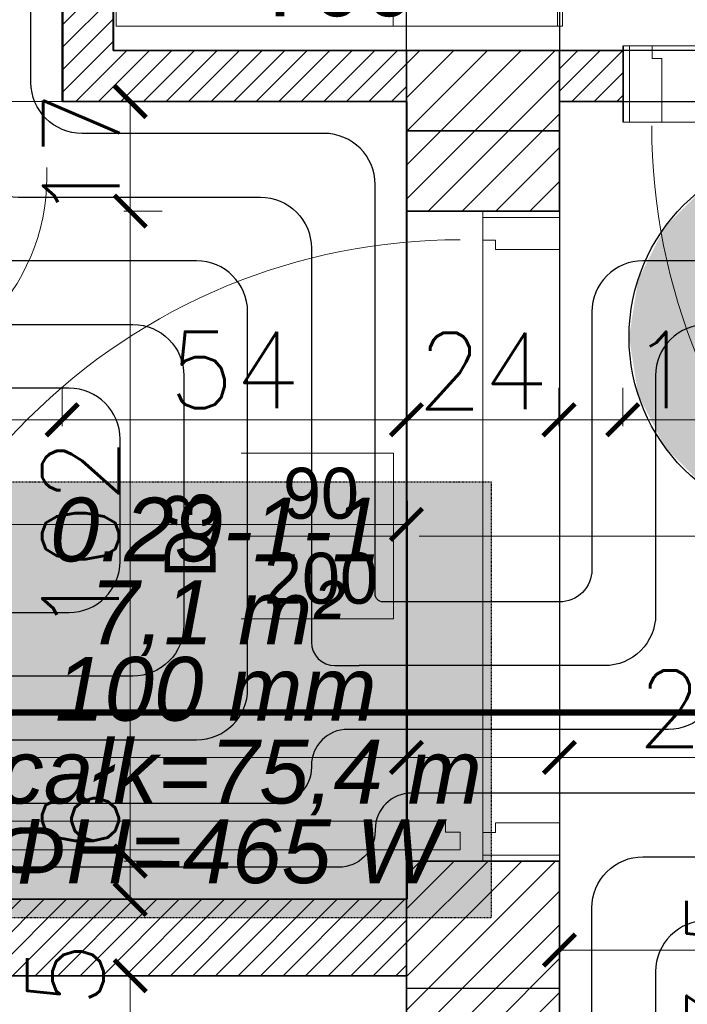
# Model space of a CAD drawing. Header units: millimetres. Extents: x -740 to 33545, y -26688 to 22494.
# Tile 114 of 256: x 9175 to 9279, y 11050 to 11204. Entities that reach past the tile are written whole.
import ezdxf
from ezdxf.enums import TextEntityAlignment as Align
from ezdxf.lldxf.tags import DXFTag

# ---------------------------------------------------------------- set-up
doc = ezdxf.new("R2010")
doc.units = ezdxf.units.MM
doc.header["$MEASUREMENT"] = 0
doc.linetypes.add('HIDDENX2', pattern=[0.1905, 0.127, -0.0635])
doc.layers.get('Defpoints').update_dxf_attribs({"color": 252})
for name, color, linetype in [('_I_EKO_PODKLAD 3', 252, 'Continuous'), ('D-opis', 252, 'Continuous'), ('stolarka', 252, 'Continuous'), ('tabelki opis', 252, 'Continuous'), ('TECHNOLOGIA KUCHNI', 252, 'Continuous'), ('ULTRA-GASTRO TECHNOLOGIA', 252, 'Continuous')]:
    doc.layers.add(name, color=color, linetype=linetype)
for name, color, linetype, lineweight in [('A_istniejące ściany', 252, 'Continuous', 35), ('A_l.przerywana', 252, 'ICAD_ISO03W100', 9), ('A_opisy', 252, 'Continuous', 15), ('A_projektowane sciany', 252, 'Continuous', 35), ('A_wyposażenie', 252, 'Continuous', 9), ('A_ściany projektowane', 252, 'Continuous', 35), ('l.wypełnien', 252, 'Continuous', 5), ('wymiarowanie', 252, 'Continuous', 9)]:
    doc.layers.add(name, color=color, linetype=linetype, lineweight=lineweight)
for name, color, linetype, lineweight, true_color in [('IS_Heating_cooling floor', 7, 'HIDDENX2', 25, 0x008000), ('IS_Przyłącze (powrotne)', 5, 'Continuous', 25, 0x0000ff), ('IS_Przyłącze (zasilające)', 1, 'Continuous', 25, 0xff0000), ('IS_Room (Automatic)', 7, 'Continuous', 25, 0x000000), ('IS_Strefa podłóg', 7, 'Continuous', 25, 0x008000), ('IS_Wężownica OChP', 7, 'Continuous', 25, 0x800080)]:
    doc.layers.add(name, color=color, linetype=linetype, lineweight=lineweight, true_color=true_color)
doc.styles.add('Arial__I__', font='ariali.ttf')
doc.styles.add('ARIALL', font='GOTHIC.TTF', dxfattribs={"height": 40})
doc.styles.add('styl2', font='simplex.shx')
tags = doc.linetypes.add('DASH', pattern=[15, 10, -5]).pattern_tags.tags
tags[6:7] = [DXFTag(74, 4), DXFTag(75, 0), DXFTag(340, '0'), DXFTag(46, 0.0), DXFTag(50, 0.0), DXFTag(44, 0.0), DXFTag(45, 0.0)]
tags[4:5] = [DXFTag(74, 4), DXFTag(75, 0), DXFTag(340, '0'), DXFTag(46, 0.0), DXFTag(50, 0.0), DXFTag(44, 0.0), DXFTag(45, 0.0)]
tags = doc.linetypes.add('ICAD_ISO03W100', pattern=[30, 12, -18]).pattern_tags.tags
tags[6:7] = [DXFTag(74, 4), DXFTag(75, 0), DXFTag(340, '0'), DXFTag(46, 1.0), DXFTag(50, 0.0), DXFTag(44, 0.0), DXFTag(45, 0.0)]
tags[4:5] = [DXFTag(74, 4), DXFTag(75, 0), DXFTag(340, '0'), DXFTag(46, 1.0), DXFTag(50, 0.0), DXFTag(44, 0.0), DXFTag(45, 0.0)]
doc.dimstyles.new('Skala 1-50', dxfattribs={"dimtxt": 12, "dimasz": 5, "dimexe": 1, "dimexo": 1, "dimgap": 1.5, "dimtad": 1, "dimdec": 1, "dimrnd": 0.5, "dimtxsty": 'styl2', "dimblk": 'ARCHTICK', "dimcen": 5, "dimadec": 0, "dimazin": 0, "dimtfac": 1, "dimtdec": 1, "dimtmove": 1, "dimatfit": 3, "dimldrblk": 'ARCHTICK', "dimfxl": 0, "dimlwd": -1, "dimlwe": -1, "dimarcsym": 0})
doc.dimstyles.new('Wymiary elementów w mm', dxfattribs={"dimscale": 0.5, "dimtxt": 14, "dimasz": 20, "dimexe": 0, "dimexo": 1, "dimgap": 3, "dimtad": 1, "dimdec": 0, "dimlfac": 10, "dimtxsty": 'Standard', "dimblk": 'OBLIQUE', "dimcen": 5, "dimse1": 1, "dimse2": 1, "dimsd1": 1, "dimsd2": 1, "dimclrd": 256, "dimclre": 256, "dimclrt": 252, "dimadec": 0, "dimazin": 0, "dimtfac": 1, "dimtdec": 0, "dimtmove": 0, "dimatfit": 3, "dimldrblk": 'OBLIQUE', "dimfxl": 0, "dimlwd": -1, "dimlwe": -1, "dimarcsym": 0})

# ---------------------------------------------------------------- blocks, each defined once
blk = doc.blocks.new('_ArchTick')
at = {"color": 0, "linetype": 'ByBlock', "const_width": 0.15}
blk.add_lwpolyline([(-0.5, -0.5), (0.5, 0.5)], dxfattribs=at)
blk = doc.blocks.new('*D1146')
at = {"layer": 'Defpoints', "color": 0}
for p in [(9235.19, 11088.59), (8932.19, 11067.32), (9235.19, 11050.67)]:
    blk.add_point(p, dxfattribs=at)
at = {"layer": 'wymiarowanie', "color": 0}
for p, q in [((8932.19, 11083.59), (8932.19, 11089.59)), ((9235.19, 11083.59), (9235.19, 11089.59)), ((8932.19, 11088.59), (9097.67, 11088.59)), ((9235.19, 11088.59), (9127.19, 11088.59))]:
    blk.add_line(p, q, dxfattribs=at)
at = {"layer": 'wymiarowanie', "color": 0, "xscale": 5, "yscale": 5, "zscale": 5, "rotation": 180}
blk.add_blockref('_ArchTick', (8932.19, 11088.59), dxfattribs=at)
at = {"layer": 'wymiarowanie', "color": 0, "xscale": 5, "yscale": 5, "zscale": 5}
blk.add_blockref('_ArchTick', (9235.19, 11088.59), dxfattribs=at)
at = {"layer": 'wymiarowanie', "color": 0, "insert": (9112.43, 11096.39), "char_height": 12, "attachment_point": 5, "style": 'styl2'}
blk.add_mtext('303', dxfattribs=at)
blk = doc.blocks.new('*D1147')
at = {"layer": 'Defpoints', "color": 0}
for p in [(9259.19, 11088.59), (9259.19, 11074.65), (9235.19, 11050.67)]:
    blk.add_point(p, dxfattribs=at)
at = {"layer": 'wymiarowanie', "color": 0}
for p, q in [((9235.19, 11083.59), (9235.19, 11089.59)), ((9259.19, 11083.59), (9259.19, 11089.59)), ((9235.19, 11088.59), (9259.19, 11088.59)), ((9259.19, 11088.59), (9291.95, 11088.59))]:
    blk.add_line(p, q, dxfattribs=at)
at = {"layer": 'wymiarowanie', "color": 0, "xscale": 5, "yscale": 5, "zscale": 5, "rotation": 180}
blk.add_blockref('_ArchTick', (9235.19, 11088.59), dxfattribs=at)
at = {"layer": 'wymiarowanie', "color": 0, "xscale": 5, "yscale": 5, "zscale": 5}
blk.add_blockref('_ArchTick', (9259.19, 11088.59), dxfattribs=at)
at = {"layer": 'wymiarowanie', "color": 0, "insert": (9281.67, 11096.24), "char_height": 12, "attachment_point": 5, "style": 'styl2'}
blk.add_mtext('24', dxfattribs=at)
blk = doc.blocks.new('*D1148')
at = {"layer": 'Defpoints', "color": 0}
for p in [(9384.19, 11058.36), (9259.19, 11044.42), (9384.19, 11040.75)]:
    blk.add_point(p, dxfattribs=at)
at = {"layer": 'wymiarowanie', "color": 0}
for p, q in [((9259.19, 11053.36), (9259.19, 11059.36)), ((9384.19, 11053.36), (9384.19, 11059.36)), ((9259.19, 11058.36), (9302.96, 11058.36)), ((9384.19, 11058.36), (9330.59, 11058.36))]:
    blk.add_line(p, q, dxfattribs=at)
at = {"layer": 'wymiarowanie', "color": 0, "xscale": 5, "yscale": 5, "zscale": 5, "rotation": 180}
blk.add_blockref('_ArchTick', (9259.19, 11058.36), dxfattribs=at)
at = {"layer": 'wymiarowanie', "color": 0, "xscale": 5, "yscale": 5, "zscale": 5}
blk.add_blockref('_ArchTick', (9384.19, 11058.36), dxfattribs=at)
at = {"layer": 'wymiarowanie', "color": 0, "insert": (9316.77, 11066.16), "char_height": 12, "attachment_point": 5, "style": 'styl2'}
blk.add_mtext('125', dxfattribs=at)
blk = doc.blocks.new('*D1252')
at = {"layer": 'Defpoints', "color": 0}
for p in [(50, 5.49), (0, 0.31), (50, 0.31)]:
    blk.add_point(p, dxfattribs=at)
at = {"layer": '_I_EKO_PODKLAD 3', "color": 252, "ltscale": 0.6, "insert": (25, 12.5), "char_height": 11, "attachment_point": 5}
blk.add_mtext('500', dxfattribs=at)
blk = doc.blocks.new('_Oblique')
at = {"color": 0, "linetype": 'ByBlock', "lineweight": -2}
blk.add_line((-0.5, -0.5), (0.5, 0.5), dxfattribs=at)
blk = doc.blocks.new('*D1253')
at = {"layer": 'Defpoints', "color": 0}
for p in [(50, 69.96), (50, 69.96), (66.59, 0)]:
    blk.add_point(p, dxfattribs=at)
at = {"layer": '_I_EKO_PODKLAD 3', "color": 252, "ltscale": 0.6, "insert": (43, 34.98), "char_height": 11, "attachment_point": 5, "rotation": 90}
blk.add_mtext('700', dxfattribs=at)
blk = doc.blocks.new('*D2522')
at = {"layer": 'Defpoints', "color": 0}
for p in [(8932.19, 11204.19), (9181.19, 11159.42), (9181.19, 11141.57)]:
    blk.add_point(p, dxfattribs=at)
at = {"layer": 'wymiarowanie', "color": 0}
for p, q in [((8932.19, 11146.57), (8932.19, 11140.57)), ((9181.19, 11146.57), (9181.19, 11140.57)), ((8932.19, 11141.57), (9181.19, 11141.57))]:
    blk.add_line(p, q, dxfattribs=at)
at = {"layer": 'wymiarowanie', "color": 0, "xscale": 5, "yscale": 5, "zscale": 5, "rotation": 180}
blk.add_blockref('_ArchTick', (8932.19, 11141.57), dxfattribs=at)
at = {"layer": 'wymiarowanie', "color": 0, "xscale": 5, "yscale": 5, "zscale": 5}
blk.add_blockref('_ArchTick', (9181.19, 11141.57), dxfattribs=at)
at = {"layer": 'wymiarowanie', "color": 0, "insert": (9056.69, 11149.37), "char_height": 12, "attachment_point": 5, "style": 'styl2'}
blk.add_mtext('249', dxfattribs=at)
blk = doc.blocks.new('*D2523')
at = {"layer": 'Defpoints', "color": 0}
for p in [(9181.19, 11159.42), (9235.19, 11159.42), (9235.19, 11141.57)]:
    blk.add_point(p, dxfattribs=at)
at = {"layer": 'wymiarowanie', "color": 0}
for p, q in [((9181.19, 11146.57), (9181.19, 11140.57)), ((9235.19, 11146.57), (9235.19, 11140.57)), ((9181.19, 11141.57), (9235.19, 11141.57))]:
    blk.add_line(p, q, dxfattribs=at)
at = {"layer": 'wymiarowanie', "color": 0, "xscale": 5, "yscale": 5, "zscale": 5, "rotation": 180}
blk.add_blockref('_ArchTick', (9181.19, 11141.57), dxfattribs=at)
at = {"layer": 'wymiarowanie', "color": 0, "xscale": 5, "yscale": 5, "zscale": 5}
blk.add_blockref('_ArchTick', (9235.19, 11141.57), dxfattribs=at)
at = {"layer": 'wymiarowanie', "color": 0, "insert": (9208.19, 11149.37), "char_height": 12, "attachment_point": 5, "style": 'styl2'}
blk.add_mtext('54', dxfattribs=at)
blk = doc.blocks.new('*D2524')
at = {"layer": 'Defpoints', "color": 0}
for p in [(9235.19, 11159.42), (9259.11, 11159.42), (9259.11, 11141.57)]:
    blk.add_point(p, dxfattribs=at)
at = {"layer": 'wymiarowanie', "color": 0}
for p, q in [((9235.19, 11146.57), (9235.19, 11140.57)), ((9259.11, 11146.57), (9259.11, 11140.57)), ((9235.19, 11141.57), (9259.11, 11141.57))]:
    blk.add_line(p, q, dxfattribs=at)
at = {"layer": 'wymiarowanie', "color": 0, "xscale": 5, "yscale": 5, "zscale": 5, "rotation": 180}
blk.add_blockref('_ArchTick', (9235.19, 11141.57), dxfattribs=at)
at = {"layer": 'wymiarowanie', "color": 0, "xscale": 5, "yscale": 5, "zscale": 5}
blk.add_blockref('_ArchTick', (9259.11, 11141.57), dxfattribs=at)
at = {"layer": 'wymiarowanie', "color": 0, "insert": (9247.15, 11149.22), "char_height": 12, "attachment_point": 5, "style": 'styl2'}
blk.add_mtext('24', dxfattribs=at)
blk = doc.blocks.new('*D2525')
at = {"layer": 'Defpoints', "color": 0}
for p in [(9259.11, 11159.42), (9269.11, 11159.42), (9269.11, 11141.57)]:
    blk.add_point(p, dxfattribs=at)
at = {"layer": 'wymiarowanie', "color": 0}
for p, q in [((9259.11, 11146.57), (9259.11, 11140.57)), ((9269.11, 11146.57), (9269.11, 11140.57)), ((9259.11, 11141.57), (9269.11, 11141.57))]:
    blk.add_line(p, q, dxfattribs=at)
at = {"layer": 'wymiarowanie', "color": 0, "xscale": 5, "yscale": 5, "zscale": 5, "rotation": 180}
blk.add_blockref('_ArchTick', (9259.11, 11141.57), dxfattribs=at)
at = {"layer": 'wymiarowanie', "color": 0, "xscale": 5, "yscale": 5, "zscale": 5}
blk.add_blockref('_ArchTick', (9269.11, 11141.57), dxfattribs=at)
at = {"layer": 'wymiarowanie', "color": 0, "insert": (9280.54, 11149.37), "char_height": 12, "attachment_point": 5, "style": 'styl2'}
blk.add_mtext('10', dxfattribs=at)
blk = doc.blocks.new('*D2526')
at = {"layer": 'Defpoints', "color": 0}
for p in [(9269.11, 11159.42), (9371.19, 11159.42), (9371.19, 11141.57)]:
    blk.add_point(p, dxfattribs=at)
at = {"layer": 'wymiarowanie', "color": 0}
for p, q in [((9269.11, 11146.57), (9269.11, 11140.57)), ((9371.19, 11146.57), (9371.19, 11140.57)), ((9269.11, 11141.57), (9371.19, 11141.57))]:
    blk.add_line(p, q, dxfattribs=at)
at = {"layer": 'wymiarowanie', "color": 0, "xscale": 5, "yscale": 5, "zscale": 5, "rotation": 180}
blk.add_blockref('_ArchTick', (9269.11, 11141.57), dxfattribs=at)
at = {"layer": 'wymiarowanie', "color": 0, "xscale": 5, "yscale": 5, "zscale": 5}
blk.add_blockref('_ArchTick', (9371.19, 11141.57), dxfattribs=at)
at = {"layer": 'wymiarowanie', "color": 0, "insert": (9320.15, 11149.37), "char_height": 12, "attachment_point": 5, "style": 'styl2'}
blk.add_mtext('102', dxfattribs=at)
blk = doc.blocks.new('*D2534')
at = {"layer": 'Defpoints', "color": 0}
for p in [(9235.19, 11125.14), (9077.19, 11066.32), (9235.19, 11066.32)]:
    blk.add_point(p, dxfattribs=at)
at = {"layer": 'wymiarowanie', "color": 0}
for p, q in [((9077.19, 11120.14), (9077.19, 11126.14)), ((9077.19, 11125.14), (9235.19, 11125.14)), ((9235.19, 11120.14), (9235.19, 11126.14))]:
    blk.add_line(p, q, dxfattribs=at)
at = {"layer": 'wymiarowanie', "color": 0, "xscale": 5, "yscale": 5, "zscale": 5, "rotation": 180}
blk.add_blockref('_ArchTick', (9077.19, 11125.14), dxfattribs=at)
at = {"layer": 'wymiarowanie', "color": 0, "xscale": 5, "yscale": 5, "zscale": 5}
blk.add_blockref('_ArchTick', (9235.19, 11125.14), dxfattribs=at)
at = {"layer": 'wymiarowanie', "color": 0, "insert": (9156.19, 11132.94), "char_height": 12, "attachment_point": 5, "style": 'styl2'}
blk.add_mtext('158', dxfattribs=at)
blk = doc.blocks.new('*D2706')
at = {"layer": 'Defpoints', "color": 0}
for p in [(9235.19, 11191.52), (9191.85, 11174.32), (9235.19, 11174.32)]:
    blk.add_point(p, dxfattribs=at)
at = {"layer": 'wymiarowanie', "color": 0}
for p, q in [((9196.85, 11191.52), (9190.85, 11191.52)), ((9191.85, 11191.52), (9191.85, 11174.32)), ((9196.85, 11174.32), (9190.85, 11174.32))]:
    blk.add_line(p, q, dxfattribs=at)
at = {"layer": 'wymiarowanie', "color": 0, "xscale": 5, "yscale": 5, "zscale": 5}
for p, rotation in [((9191.85, 11191.52), 90), ((9191.85, 11174.32), 270)]:
    blk.add_blockref('_ArchTick', p, dxfattribs=dict(at, rotation=rotation))
at = {"layer": 'wymiarowanie', "color": 0, "insert": (9184.2, 11182.92), "char_height": 12, "attachment_point": 5, "rotation": 90, "style": 'styl2'}
blk.add_mtext('17', dxfattribs=at)
blk = doc.blocks.new('*D2707')
at = {"layer": 'Defpoints', "color": 0}
for p in [(9235.19, 11174.32), (9191.85, 11072.32), (9235.19, 11072.32)]:
    blk.add_point(p, dxfattribs=at)
at = {"layer": 'wymiarowanie', "color": 0}
for p, q in [((9196.85, 11174.32), (9190.85, 11174.32)), ((9191.85, 11174.32), (9191.85, 11072.32)), ((9196.85, 11072.32), (9190.85, 11072.32))]:
    blk.add_line(p, q, dxfattribs=at)
at = {"layer": 'wymiarowanie', "color": 0, "xscale": 5, "yscale": 5, "zscale": 5}
for p, rotation in [((9191.85, 11174.32), 90), ((9191.85, 11072.32), 270)]:
    blk.add_blockref('_ArchTick', p, dxfattribs=dict(at, rotation=rotation))
at = {"layer": 'wymiarowanie', "color": 0, "insert": (9184.05, 11123.32), "char_height": 12, "attachment_point": 5, "rotation": 90, "style": 'styl2'}
blk.add_mtext('102', dxfattribs=at)
blk = doc.blocks.new('*D2708')
at = {"layer": 'Defpoints', "color": 0}
for p in [(9235.19, 11072.32), (9191.85, 11066.32), (9235.19, 11066.32)]:
    blk.add_point(p, dxfattribs=at)
at = {"layer": 'wymiarowanie', "color": 0}
for p, q in [((9196.85, 11072.32), (9190.85, 11072.32)), ((9191.85, 11072.32), (9191.85, 11066.32)), ((9196.85, 11066.32), (9190.85, 11066.32))]:
    blk.add_line(p, q, dxfattribs=at)
at = {"layer": 'wymiarowanie', "color": 0, "xscale": 5, "yscale": 5, "zscale": 5}
for p, rotation in [((9191.85, 11072.32), 90), ((9191.85, 11066.32), 270)]:
    blk.add_blockref('_ArchTick', p, dxfattribs=dict(at, rotation=rotation))
at = {"layer": 'wymiarowanie', "color": 0, "insert": (9184.05, 11078.59), "char_height": 12, "attachment_point": 5, "rotation": 90, "style": 'styl2'}
blk.add_mtext('6', dxfattribs=at)
blk = doc.blocks.new('*D2710')
at = {"layer": 'Defpoints', "color": 0}
for p in [(9235.19, 11054.32), (9191.85, 11029.02), (9235.19, 11029.02)]:
    blk.add_point(p, dxfattribs=at)
at = {"layer": 'wymiarowanie', "color": 0}
for p, q in [((9196.85, 11054.32), (9190.85, 11054.32)), ((9191.85, 11054.32), (9191.85, 11029.02)), ((9196.85, 11029.02), (9190.85, 11029.02))]:
    blk.add_line(p, q, dxfattribs=at)
at = {"layer": 'wymiarowanie', "color": 0, "xscale": 5, "yscale": 5, "zscale": 5}
for p, rotation in [((9191.85, 11054.32), 90), ((9191.85, 11029.02), 270)]:
    blk.add_blockref('_ArchTick', p, dxfattribs=dict(at, rotation=rotation))
at = {"layer": 'wymiarowanie', "color": 0, "insert": (9183.5, 11041.67), "char_height": 12, "attachment_point": 5, "rotation": 90, "style": 'styl2'}
blk.add_mtext('25,5', dxfattribs=at)
blk = doc.blocks.new('*D2723')
at = {"layer": 'Defpoints', "color": 0}
for p in [(9259.11, 11191.52), (9259.11, 11174.32), (9295.31, 11174.32)]:
    blk.add_point(p, dxfattribs=at)
at = {"layer": 'wymiarowanie', "color": 0}
for p, q in [((9290.31, 11191.52), (9296.31, 11191.52)), ((9295.31, 11191.52), (9295.31, 11174.32)), ((9290.31, 11174.32), (9296.31, 11174.32))]:
    blk.add_line(p, q, dxfattribs=at)
at = {"layer": 'wymiarowanie', "color": 0, "xscale": 5, "yscale": 5, "zscale": 5}
for p, rotation in [((9295.31, 11191.52), 90), ((9295.31, 11174.32), 270)]:
    blk.add_blockref('_ArchTick', p, dxfattribs=dict(at, rotation=rotation))
at = {"layer": 'wymiarowanie', "color": 0, "insert": (9287.66, 11182.92), "char_height": 12, "attachment_point": 5, "rotation": 90, "style": 'styl2'}
blk.add_mtext('17', dxfattribs=at)
blk = doc.blocks.new('*D2724')
at = {"layer": 'Defpoints', "color": 0}
for p in [(9259.11, 11174.32), (9259.19, 11072.32), (9295.31, 11072.32)]:
    blk.add_point(p, dxfattribs=at)
at = {"layer": 'wymiarowanie', "color": 0}
for p, q in [((9290.31, 11174.32), (9296.31, 11174.32)), ((9295.31, 11174.32), (9295.31, 11072.32)), ((9290.31, 11072.32), (9296.31, 11072.32))]:
    blk.add_line(p, q, dxfattribs=at)
at = {"layer": 'wymiarowanie', "color": 0, "xscale": 5, "yscale": 5, "zscale": 5}
for p, rotation in [((9295.31, 11174.32), 90), ((9295.31, 11072.32), 270)]:
    blk.add_blockref('_ArchTick', p, dxfattribs=dict(at, rotation=rotation))
at = {"layer": 'wymiarowanie', "color": 0, "insert": (9287.51, 11123.32), "char_height": 12, "attachment_point": 5, "rotation": 90, "style": 'styl2'}
blk.add_mtext('102', dxfattribs=at)
blk = doc.blocks.new('*D2725')
at = {"layer": 'Defpoints', "color": 0}
for p in [(9259.19, 11072.32), (9259.19, 11029.02), (9295.31, 11029.02)]:
    blk.add_point(p, dxfattribs=at)
at = {"layer": 'wymiarowanie', "color": 0}
for p, q in [((9290.31, 11072.32), (9296.31, 11072.32)), ((9295.31, 11072.32), (9295.31, 11029.02)), ((9290.31, 11029.02), (9296.31, 11029.02))]:
    blk.add_line(p, q, dxfattribs=at)
at = {"layer": 'wymiarowanie', "color": 0, "xscale": 5, "yscale": 5, "zscale": 5}
for p, rotation in [((9295.31, 11072.32), 90), ((9295.31, 11029.02), 270)]:
    blk.add_blockref('_ArchTick', p, dxfattribs=dict(at, rotation=rotation))
at = {"layer": 'wymiarowanie', "color": 0, "insert": (9286.97, 11050.67), "char_height": 12, "attachment_point": 5, "rotation": 90, "style": 'styl2'}
blk.add_mtext('43,5', dxfattribs=at)
blk = doc.blocks.new('A$C0EED3E4A')
at = {"layer": '_I_EKO_PODKLAD 3', "lineweight": 9}
for p, q in [((0, 69.56), (50, 69.56)), ((0, 43.79), (50, 43.79)), ((5.38, 43.79), (44.76, 43.79)), ((5.38, 9.34), (5.38, 43.79)), ((11.77, 25.85), (11.77, 43.79)), ((24.97, 25.85), (24.97, 43.79)), ((38.36, 25.85), (38.36, 43.79)), ((44.76, 43.79), (44.76, 9.34)), ((2.47, 35.13), (46.72, 35.13)), ((2.47, 25.85), (46.72, 25.85)), ((40.76, 5.34), (9.38, 5.34))]:
    blk.add_line(p, q, dxfattribs=at)
blk.add_lwpolyline([(0, 0.31), (50, 0.31), (50, 70.31), (0, 70.31)], close=True, dxfattribs=at)
blk.add_lwpolyline([(9.38, 65.13), (40.76, 65.13, -0.414214), (44.76, 61.13), (44.76, 50.35, -0.414214), (40.76, 46.35), (9.38, 46.35, -0.414214), (5.38, 50.35), (5.38, 61.13, -0.414214)], format="xyb", close=True, dxfattribs=at)
for centre, start, end in [((9.38, 9.34), 180, 270), ((40.76, 9.34), 270, 0)]:
    blk.add_arc(centre, 4, start, end, dxfattribs=at)
at = {"layer": '_I_EKO_PODKLAD 3'}
for base, p1, p2, angle, picture, middle in [((50, 69.96), (66.59, 0), (50, 69.96), 90, '*D1253', (43, 34.98)), ((50, 5.49), (0, 0.31), (50, 0.31), 0, '*D1252', (25, 12.5))]:
    dim = blk.add_linear_dim(base=base, p1=p1, p2=p2, angle=angle, dimstyle='Wymiary elementów w mm', override={"dimtxt": 22}, dxfattribs=at)
    dim.commit()
    dim.dimension.update_dxf_attribs({"geometry": picture, "text_midpoint": middle})
blk = doc.blocks.new('zlew porzadkowy')
at = {"layer": 'TECHNOLOGIA KUCHNI', "rotation": 270}
blk.add_blockref('A$C0EED3E4A', (185491.89, -816814.32), dxfattribs=at)

msp = doc.modelspace()

# ---------------------------------------------------------------- hatches: boundary and pattern name
at = {"layer": 'IS_Room (Automatic)', "lineweight": 50, "true_color": 0xffffff, "transparency": 33554687}
msp.add_hatch(color=7, dxfattribs=at).paths.add_polyline_path([(9328.77, 11154.55), (9327.33, 11163.61), (9323.16, 11171.79), (9316.67, 11178.28), (9308.5, 11182.44), (9299.44, 11183.88), (9290.37, 11182.44), (9282.2, 11178.28), (9275.71, 11171.79), (9271.54, 11163.61), (9270.1, 11154.55), (9271.54, 11145.49), (9275.71, 11137.31), (9282.2, 11130.82), (9290.37, 11126.66), (9299.44, 11125.22), (9308.5, 11126.66), (9316.67, 11130.82), (9323.16, 11137.31), (9327.33, 11145.49)])
at = {"layer": 'l.wypełnien'}
h = msp.add_hatch(dxfattribs=at)
h.set_pattern_fill('ANSI31', color=256, scale=30, style=0)
edge = h.paths.add_edge_path()
edge.add_line((8932.19, 10920.7), (8932.19, 10978.67))
edge.add_line((8932.19, 10978.67), (8932.19, 11023.17))
edge.add_line((8932.19, 11023.17), (8932.19, 11086.55))
edge.add_line((8932.19, 11086.55), (8932.19, 11090.05))
edge.add_line((8932.19, 11090.05), (8887.19, 11090.05))
edge.add_line((8887.19, 11090.05), (8887.19, 10920.7))
edge.add_line((8887.19, 10920.7), (8932.19, 10920.7))
h.paths.add_polyline_path([(9644.52, 11095.63), (9645.19, 11095.63), (9645.19, 11322.32), (9879.19, 11322.32), (9879.19, 11234.32), (9924.19, 11234.32), (9924.19, 11368.7), (9592.09, 11368.7), (9506.19, 11368.7), (9506.19, 11323.52), (9604.19, 11323.52), (9604.19, 11095.63)])
h.paths.add_polyline_path([(8887.19, 10686.04), (8932.19, 10686.04), (8932.19, 10794.52), (9246.19, 10794.52), (9246.19, 10833.52), (9259.19, 10833.52), (9259.19, 10907.02), (9235.19, 10907.02), (9235.19, 10833.52), (8932.19, 10833.52), (8932.19, 10920.7), (8887.19, 10920.7)])
h.paths.add_polyline_path([(8975.77, 11323.52), (9235.19, 11323.52), (9259.19, 11323.52), (9360.94, 11323.52), (9360.94, 11368.7), (8975.77, 11368.7)])
h.paths.add_polyline_path([(8887.19, 11368.7), (8887.19, 11236.3), (8907.93, 11236.3), (8932.19, 11236.3), (8932.19, 11323.52), (8975.77, 11323.52), (8975.77, 11368.7)])
h.paths.add_polyline_path([(9604.19, 11095.63), (9644.52, 11095.63), (9644.52, 11090.06), (9645.19, 11090.06), (9645.19, 11005.43), (9612.19, 11005.43), (9612.19, 11018.43), (9604.19, 11018.43)])
h.paths.add_polyline_path([(9924.19, 11095.63), (9924.19, 11158.89), (9879.19, 11158.89), (9879.19, 11095.63)])
h.paths.add_polyline_path([(9246.19, 10833.52), (9246.19, 10794.52), (9266.19, 10794.52), (9266.19, 10833.52)])
h.paths.add_polyline_path([(9879.19, 11078.49), (9924.19, 11078.59), (9924.19, 11095.63), (9879.19, 11095.63)])
h.paths.add_polyline_path([(9259.19, 10907.02), (9259.19, 10927.02), (9250.18, 10927.02), (9235.19, 10927.02), (9235.19, 10907.02)])
h.paths.add_polyline_path([(9235.19, 11072.32), (9235.19, 11052.32), (9259.19, 11052.32), (9259.19, 11072.32)])
h.paths.add_polyline_path([(9235.19, 11029.02), (9250.18, 11029.02), (9259.19, 11029.02), (9259.19, 11035.15), (9259.19, 11049.02), (9235.19, 11049.02)])
h.paths.add_polyline_path([(9235.19, 11323.52), (9235.19, 11303.52), (9259.19, 11303.52), (9259.19, 11323.52)])
h.paths.add_polyline_path([(9235.19, 11186.92), (9259.19, 11186.92), (9259.19, 11186.92), (9259.19, 11191.52), (9259.19, 11199.52), (9259.19, 11199.52), (9235.19, 11199.52), (9235.19, 11191.52)])
h.paths.add_polyline_path([(9235.19, 11174.32), (9247.19, 11174.32), (9259.19, 11174.32), (9259.19, 11174.32), (9259.19, 11186.92), (9259.19, 11186.92), (9235.19, 11186.92), (9235.19, 11174.32)])
h.paths.add_polyline_path([(9259.19, 11049.02), (9259.19, 11051.92), (9259.19, 11052.32), (9235.19, 11052.32), (9235.19, 11049.02), (9259.19, 11049.02)])
h = msp.add_hatch(dxfattribs=at)
h.set_pattern_fill('ANSI31', color=256, scale=20, style=0)
h.paths.add_polyline_path([(9360.94, 11323.52), (9360.94, 11368.7), (9502.09, 11368.7), (9506.19, 11368.7), (9506.19, 11323.52), (9392.19, 11323.52), (9392.19, 11310.52), (9392.19, 11186.52), (9384.19, 11186.52), (9384.19, 11191.52), (9371.19, 11191.52), (9371.19, 11199.52), (9384.19, 11199.52), (9384.19, 11323.52)])
h.paths.add_polyline_path([(9181.19, 11191.52), (9235.19, 11191.52), (9235.19, 11199.52), (9189.19, 11199.52), (9189.19, 11323.52), (9181.19, 11323.52), (9181.19, 11191.52)])
h.paths.add_polyline_path([(9259.19, 11191.52), (9269.19, 11191.52), (9269.19, 11199.52), (9259.19, 11199.52)])
h = msp.add_hatch(dxfattribs=at)
h.set_pattern_fill('ANSI31', color=256, scale=20, style=0)
h.paths.add_polyline_path([(9094.19, 10833.52), (9094.19, 11054.32), (9235.19, 11054.32), (9235.19, 11066.32), (9077.19, 11066.32), (9077.19, 11054.32), (9082.19, 11054.32), (9082.19, 10946.52), (9077.19, 10946.52), (9077.19, 10938.52), (9082.19, 10938.52), (9082.19, 10833.52), (9094.19, 10833.52)])
h.paths.add_polyline_path([(9384.19, 10958.52), (9451.64, 10958.52), (9451.64, 10966.52), (9392.19, 10966.52), (9392.19, 11081.52), (9604.19, 11081.52), (9604.19, 11089.52), (9392.19, 11089.52), (9392.19, 11094.52), (9384.19, 11094.52)])
h.paths.add_polyline_path([(9612.19, 11005.43), (9645.19, 11005.43), (9645.19, 10990.32), (9645.19, 10978.32), (9645.19, 10951.32), (9604.19, 10951.32), (9604.19, 10958.52), (9543.64, 10958.52), (9543.64, 10966.52), (9604.19, 10966.52), (9604.19, 11018.43), (9612.19, 11018.43)])
h.paths.add_polyline_path([(8932.19, 11054.32), (8975.19, 11054.32), (8975.19, 11066.32), (8932.19, 11066.32)])
h.paths.add_polyline_path([(8932.19, 10938.52), (8985.19, 10938.52), (8985.19, 10946.52), (8932.19, 10946.52)])

# ---------------------------------------------------------------- linework, layer by layer
at = {"layer": 'A_istniejące ściany'}
for p, q in [((9259.19, 11199.52), (9235.19, 11199.52)), ((9235.19, 11174.32), (9259.19, 11174.32)), ((9235.19, 11072.32), (9259.19, 11072.32)), ((9259.19, 11071.98), (9259.19, 11051.92))]:
    msp.add_line(p, q, dxfattribs=at)
for points in [[(9235.19, 11199.52), (9235.19, 11174.32)], [(9259.19, 11174.32), (9259.19, 11199.52)], [(9235.19, 11072.32), (9235.19, 11029.02)], [(9259.19, 11051.92), (9259.19, 11072.32)], [(9259.19, 11029.02), (9259.19, 11051.92)]]:
    msp.add_lwpolyline(points, dxfattribs=at)
at = {"layer": 'A_l.przerywana', "lineweight": 30, "ltscale": 0.3}
msp.add_lwpolyline([(9235.19, 11323.52), (9259.19, 11323.52), (9259.19, 11186.92), (9235.19, 11186.92)], close=True, dxfattribs=at)
at = {"layer": 'A_l.przerywana', "ltscale": 0.3}
for points in [[(9371.19, 11188.26), (9371.19, 11200.26), (9269.19, 11200.26), (9269.19, 11188.26)], [(9259.19, 11072.32), (9247.19, 11072.32), (9247.19, 11174.32), (9259.19, 11174.32)]]:
    msp.add_lwpolyline(points, close=True, dxfattribs=at)
at = {"layer": 'A_opisy'}
msp.add_line((9288.18, 11123.32), (9233.18, 11123.32), dxfattribs=at)
at = {"layer": 'A_projektowane sciany'}
for p, q in [((9259.11, 11199.52), (9269.11, 11199.52)), ((9269.19, 11200.26), (9269.19, 11188.26)), ((9259.11, 11191.52), (9269.11, 11191.52)), ((9235.19, 11066.32), (9077.19, 11066.32)), ((9094.19, 11054.32), (9235.19, 11054.32))]:
    msp.add_line(p, q, dxfattribs=at)
at = {"layer": 'A_wyposażenie'}
msp.add_line((9181.19, 11191.52), (9121.19, 11191.52), dxfattribs=at)
at = {"layer": 'A_wyposażenie', "ltscale": 500}
msp.add_arc((9146.4, 11179.78), 32.4, 272.465, 2.465, dxfattribs=at)
at = {"layer": 'A_ściany projektowane'}
for p, q in [((9181.19, 11191.52), (9181.19, 11323.52)), ((9189.19, 11199.52), (9189.19, 11323.52)), ((9235.19, 11199.52), (9189.19, 11199.52)), ((9235.19, 11191.52), (9181.19, 11191.52))]:
    msp.add_line(p, q, dxfattribs=at)
at = {"layer": 'D-opis', "linetype": 'DASH', "lineweight": 0, "ltscale": 2.5, "const_width": 1}
msp.add_lwpolyline([(10251.78, 11095.63), (8796.61, 11095.63)], dxfattribs=at)
at = {"layer": 'IS_Room (Automatic)'}
msp.add_circle((9299.44, 11154.55), 29.33, dxfattribs=at)
at = {"layer": 'IS_Strefa podłóg', "extrusion": (0, 0, -1)}
msp.add_lwpolyline([(-9189.29, 11199.51), (-9189.27, 11323.48), (-9384.29, 11323.48), (-9384.28, 11199.52)], close=True, dxfattribs=at)
at = {"layer": 'IS_Strefa podłóg', "extrusion": (0, -1.46924e-60, -1)}
msp.add_lwpolyline([(-9394.45, 10833.52), (-9259.3, 10833.52), (-9259.27, 11191.51), (-9384.28, 11191.52), (-9384.27, 10958.52), (-9604.28, 10958.51), (-9604.28, 10834.31), (-9394.45, 10834.31)], close=True, dxfattribs=at)
at = {"layer": 'IS_Wężownica OChP', "color": 52, "true_color": 0xc8c800, "transparency": 33554687, "extrusion": (0, 0, -1)}
msp.add_lwpolyline([(-9024.85, 11111.35), (-9182.28, 11111.35, -0.414336), (-9190.28, 11119.35), (-9190.27, 11138.52, -0.414088), (-9182.27, 11146.51), (-9144.29, 11146.51, 0.414175), (-9136.29, 11154.51), (-9136.28, 11270.48, -0.414171), (-9128.28, 11278.48), (-8985.28, 11278.48, -0.414217)], format="xyb", dxfattribs=at)
at = {"layer": 'IS_Wężownica OChP', "color": 212, "true_color": 0xc800c8, "transparency": 33554687}
for points in [[(9591.3, 10839.29), (9272.31, 10838.54, -0.414883), (9264.29, 10846.54), (9264.28, 11064.99, -0.414238), (9272.28, 11072.99), (9296.27, 11072.99, 0.414237)], [(9282.28, 11062.99, 0.414238), (9274.28, 11054.99), (9274.29, 10856.58, 0.41641), (9282.35, 10848.58)]]:
    msp.add_lwpolyline(points, format="xyb", dxfattribs=at)
at = {"layer": 'stolarka', "lineweight": 9}
msp.add_lwpolyline([(9243.6, 11076.85), (9243.6, 11074.07), (9147.84, 11074.07), (9147.85, 11075.57), (9149, 11075.75), (9149, 11078.59), (9241.3, 11078.59), (9241.3, 11076.85), (9243.6, 11076.85)], dxfattribs=at)
at = {"layer": 'stolarka', "linetype": 'ICAD_ISO03W100', "lineweight": 13, "ltscale": 0.3}
for centre, start, end in [((9369.44, 11187.68), 180.0003, 270.0531), ((9243.6, 11074.06), 90.0003, 180.0531)]:
    msp.add_arc(centre, 95.77, start, end, dxfattribs=at)
at = {"layer": 'ULTRA-GASTRO TECHNOLOGIA', "linetype": 'Continuous', "lineweight": 13}
for points in [[(9275.24, 11198.28), (9273.72, 11198.28), (9273.72, 11200.26), (9270.19, 11200.26), (9270.19, 11188.26), (9275.24, 11188.26), (9275.24, 11198.28)], [(9249.16, 11168.27), (9249.16, 11169.78), (9247.19, 11169.78), (9247.19, 11173.32), (9259.19, 11173.32), (9259.19, 11168.27), (9249.16, 11168.27)], [(9249.16, 11078.32), (9249.16, 11076.8), (9247.19, 11076.8), (9247.19, 11073.27), (9259.19, 11073.27), (9259.19, 11078.32), (9249.16, 11078.32)]]:
    msp.add_lwpolyline(points, dxfattribs=at)

# ---------------------------------------------------------------- block references
at = {"layer": '_I_EKO_PODKLAD 3'}
msp.add_blockref('zlew porzadkowy', (-176302.55, 828067.64), dxfattribs=at)

# ---------------------------------------------------------------- texts
at = {"layer": 'A_opisy', "ltscale": 0.3, "insert": (8775.12, 11178.26), "char_height": 10.8, "width": 109.7533, "attachment_point": 1, "style": 'ARIALL'}
msp.add_mtext('\\pi43.33146;{\\fArial|b0|i1|c238|p34;146}\\P\\pi43.35306;{\\fArial|b0|i1|c238|p34;168}', dxfattribs=at)
at = {"layer": 'IS_Heating_cooling floor', "style": 'Arial__I__'}
msp.add_text('100 mm', height=10, dxfattribs=at).set_placement((9205.28, 11091.35), align=Align.BOTTOM_CENTER)
msp.add_text('Lcałk=75,4 m', height=10, dxfattribs=at).set_placement((9205.28, 11086.35), align=Align.MIDDLE_CENTER)
msp.add_text('ΦH=465 W', height=10, dxfattribs=at).set_placement((9205.28, 11078.85), align=Align.TOP_CENTER)
at = {"layer": 'tabelki opis', "insert": (8952.67, 11190.65), "char_height": 10.24, "width": 164.736, "attachment_point": 1}
msp.add_mtext('\\pi19.92960;{\\fCentury Gothic|b0|i1|c238|p34;POM. SOCJALANE}', dxfattribs=at)

# ---------------------------------------------------------------- dimensions: what is measured, and where the dimension line sits
at = {"layer": 'wymiarowanie'}
for base, p1, p2, picture, middle in [((9181.19, 11141.57), (8932.19, 11204.19), (9181.19, 11159.42), '*D2522', (9056.69, 11149.37)), ((9259.11, 11141.57), (9235.19, 11159.42), (9259.11, 11159.42), '*D2524', (9247.15, 11149.22)), ((9371.19, 11141.57), (9269.11, 11159.42), (9371.19, 11159.42), '*D2526', (9320.15, 11149.37))]:
    dim = msp.add_linear_dim(base=base, p1=p1, p2=p2, dimstyle='Skala 1-50', dxfattribs=at)
    dim.commit()
    dim.dimension.update_dxf_attribs({"geometry": picture, "text_midpoint": middle})
for base, p1, p2, picture, middle in [((9191.85, 11174.32), (9235.19, 11191.52), (9235.19, 11174.32), '*D2706', (9191.85, 11182.92)), ((9295.31, 11174.32), (9259.11, 11191.52), (9259.11, 11174.32), '*D2723', (9295.31, 11182.92)), ((9191.85, 11066.32), (9235.19, 11072.32), (9235.19, 11066.32), '*D2708', (9191.85, 11078.59)), ((9191.85, 11029.02), (9235.19, 11054.32), (9235.19, 11029.02), '*D2710', (9191.85, 11041.67))]:
    dim = msp.add_linear_dim(base=base, p1=p1, p2=p2, angle=90, dimstyle='Skala 1-50', dxfattribs=at)
    dim.commit()
    dim.dimension.update_dxf_attribs({"geometry": picture, "text_midpoint": middle, "dimtype": 160})
for base, p1, p2, picture, middle in [((9295.31, 11072.32), (9259.11, 11174.32), (9259.19, 11072.32), '*D2724', (9287.51, 11123.32)), ((9295.31, 11029.02), (9259.19, 11072.32), (9259.19, 11029.02), '*D2725', (9286.97, 11050.67))]:
    dim = msp.add_linear_dim(base=base, p1=p1, p2=p2, angle=90, dimstyle='Skala 1-50', dxfattribs=at)
    dim.commit()
    dim.dimension.update_dxf_attribs({"geometry": picture, "text_midpoint": middle})
for base, p1, p2, picture, middle in [((9269.11, 11141.57), (9259.11, 11159.42), (9269.11, 11159.42), '*D2525', (9280.54, 11141.57)), ((9235.19, 11088.59), (8932.19, 11067.32), (9235.19, 11050.67), '*D1146', (9112.43, 11088.59)), ((9259.19, 11088.59), (9235.19, 11050.67), (9259.19, 11074.65), '*D1147', (9281.67, 11088.59)), ((9384.19, 11058.36), (9259.19, 11044.42), (9384.19, 11040.75), '*D1148', (9316.77, 11058.36))]:
    dim = msp.add_linear_dim(base=base, p1=p1, p2=p2, dimstyle='Skala 1-50', dxfattribs=at)
    dim.commit()
    dim.dimension.update_dxf_attribs({"geometry": picture, "text_midpoint": middle, "dimtype": 160})

# ---------------------------------------------------------------- next in the draw order: texts
at = {"layer": 'A_opisy', "ltscale": 0.3, "insert": (9220.18, 11123.32), "char_height": 8, "width": 26, "attachment_point": 5, "bg_fill": 2}
msp.add_mtext('\\pi3.19200;{\\fCentury Gothic|b0|i0|c238|p0;90}\\P{\\fCentury Gothic|b0|i0|c238|p0;200}', dxfattribs=at)

# ---------------------------------------------------------------- next in the draw order: linework, layer by layer
at = {"layer": 'A_l.przerywana', "lineweight": 30, "ltscale": 0.3}
msp.add_lwpolyline([(9235.19, 11186.92), (9259.19, 11186.92), (9259.19, 11052.32), (9235.19, 11052.32)], close=True, dxfattribs=at)
at = {"layer": 'A_opisy', "lineweight": 30, "ltscale": 0.3}
msp.add_lwpolyline([(9194.18, 11110.32), (9194.18, 11136.32), (9207.18, 11136.32), (9207.18, 11110.32)], close=True, dxfattribs=at)
at = {"layer": 'A_opisy', "ltscale": 0.3}
for points in [[(9207.18, 11136.32), (9233.18, 11136.32), (9233.18, 11123.32), (9207.18, 11123.32)], [(9207.18, 11123.32), (9233.18, 11123.32), (9233.18, 11110.32), (9207.18, 11110.32)]]:
    msp.add_lwpolyline(points, close=True, dxfattribs=at)
at = {"layer": 'IS_Przyłącze (powrotne)', "color": 52, "true_color": 0xc8c800, "transparency": 33554687, "extrusion": (0, 0, -1)}
msp.add_lwpolyline([(-9559.28, 11146.39), (-9559.28, 11139.67, 0.416512), (-9552.83, 11133.26), (-9437.2, 11134.17, 0.411925), (-9429.27, 11142.17), (-9429.27, 11148.52, -0.414223), (-9421.26, 11156.52), (-9282.27, 11156.52, -0.414228), (-9274.27, 11148.52), (-9274.27, 11123.36), (-9274.27, 11110.99, 0.414237), (-9266.27, 11102.99), (-9235.27, 11102.99), (-9227.77, 11102.99)], format="xyb", dxfattribs=at)
at = {"layer": 'IS_Przyłącze (zasilające)', "color": 52, "true_color": 0xc8c800, "transparency": 33554687}
msp.add_lwpolyline([(9593.39, 11162.07), (9557.28, 11162.07, 0.414219), (9549.28, 11154.07), (9549.28, 11151.36, -0.416512), (9541.22, 11143.36), (9447.2, 11144.09, -0.411925), (9439.27, 11152.09), (9439.27, 11158.52, 0.414223), (9431.26, 11166.52), (9272.27, 11166.52, 0.414228), (9264.27, 11158.51), (9264.27, 11123.36), (9264.27, 11118.07, -0.414237), (9259.2, 11112.99), (9235.27, 11112.99), (9232.77, 11112.99)], format="xyb", dxfattribs=at)

# ---------------------------------------------------------------- next in the draw order: texts
at = {"layer": 'A_opisy', "ltscale": 0.3, "insert": (9201.3, 11123.58), "char_height": 8, "width": 26, "attachment_point": 5, "rotation": 90, "bg_fill": 2}
msp.add_mtext('{\\fCentury Gothic|b0|i0|c238|p0;D3}', dxfattribs=at)

# ---------------------------------------------------------------- next in the draw order: hatches: boundary and pattern name
at = {"layer": 'IS_Heating_cooling floor', "lineweight": 50, "true_color": 0xffffff, "transparency": 33554687}
msp.add_hatch(color=7, dxfattribs=at).paths.add_polyline_path([(9162.27, 11063.46), (9248.55, 11063.46), (9248.55, 11131.76), (9162.27, 11131.76)])

# ---------------------------------------------------------------- next in the draw order: linework, layer by layer
at = {"layer": 'IS_Heating_cooling floor'}
msp.add_lwpolyline([(9162.27, 11063.46), (9248.55, 11063.46), (9248.55, 11131.76), (9162.27, 11131.76)], close=True, dxfattribs=at)
at = {"layer": 'IS_Przyłącze (powrotne)', "color": 172, "true_color": 0x0000c8, "transparency": 33554687, "extrusion": (0, 0, -1)}
msp.add_lwpolyline([(-9579.28, 11133.81), (-9579.28, 11121.12, 0.416512), (-9571.22, 11113.12), (-9417.2, 11114.33, 0.411925), (-9409.27, 11122.32), (-9409.27, 11128.52, -0.414223), (-9401.26, 11136.52), (-9300.72, 11136.52, -0.414228), (-9294.27, 11130.07), (-9294.27, 11123.36), (-9294.27, 11090.99, 0.414237), (-9286.27, 11082.99), (-9235.98, 11082.99, -0.414152), (-9230.28, 11077.29), (-9230.28, 11077.05, 0.41415), (-9224.57, 11071.35), (-9064.85, 11071.35, -0.414211), (-9056.85, 11063.35), (-9056.85, 11054.35), (-9056.86, 11046.85)], format="xyb", dxfattribs=at)
at = {"layer": 'IS_Przyłącze (zasilające)', "color": 172, "true_color": 0x0000c8, "transparency": 33554687}
msp.add_lwpolyline([(9603.39, 11157.07), (9577.28, 11157.07, 0.414219), (9569.28, 11149.07), (9569.28, 11131.2, -0.416512), (9561.22, 11123.2), (9427.2, 11124.25, -0.411925), (9419.27, 11132.25), (9419.27, 11138.52, 0.414223), (9411.26, 11146.52), (9292.27, 11146.52, 0.414228), (9284.27, 11138.52), (9284.27, 11123.36), (9284.27, 11100.99, -0.414237), (9276.27, 11092.99), (9225.99, 11092.99, 0.414152), (9220.28, 11087.29), (9220.28, 11087.05, -0.41415), (9214.57, 11081.35), (9054.85, 11081.35, 0.414211), (9046.85, 11073.35), (9046.85, 11054.35), (9046.85, 11051.85)], format="xyb", dxfattribs=at)
at = {"layer": 'IS_Strefa podłóg', "extrusion": (0, 0, -1)}
msp.add_lwpolyline([(-8932.28, 11066.35), (-8932.28, 11323.48), (-9181.27, 11323.48), (-9181.29, 11191.51), (-9235.27, 11191.51), (-9235.28, 11066.35)], close=True, dxfattribs=at)
at = {"layer": 'IS_Wężownica OChP', "color": 52, "true_color": 0xc8c800, "transparency": 33554687, "extrusion": (0, 0, -1)}
for points in [[(-9232.77, 11112.99), (-9231.5, 11112.99, 0.414214), (-9230.27, 11114.22), (-9230.27, 11178.51, -0.414192), (-9222.27, 11186.51), (-9184.29, 11186.51, 0.414175), (-9176.29, 11194.51), (-9176.27, 11310.48, -0.414171), (-9168.27, 11318.48), (-8945.28, 11318.48, -0.414217)], [(-8955.28, 11308.48), (-9158.28, 11308.48, 0.414171), (-9166.27, 11300.48), (-9166.29, 11184.51, -0.414175), (-9174.29, 11176.51), (-9212.27, 11176.51, 0.414196), (-9220.27, 11168.51), (-9220.27, 11106.67, -0.414196), (-9223.95, 11102.99), (-9227.77, 11102.99)], [(-9044.85, 11091.35), (-9202.28, 11091.35, -0.414256), (-9210.28, 11099.35), (-9210.27, 11158.51, -0.414167), (-9202.27, 11166.51), (-9164.29, 11166.51, 0.414175), (-9156.29, 11174.51), (-9156.28, 11290.48, -0.414171), (-9148.28, 11298.48), (-8965.28, 11298.48, -0.414217)], [(-8975.28, 11288.48), (-9138.28, 11288.48, 0.414171), (-9146.28, 11280.48), (-9146.29, 11164.51, -0.414175), (-9154.29, 11156.51), (-9192.27, 11156.51, 0.414142), (-9200.27, 11148.51), (-9200.28, 11109.35, 0.414281), (-9192.28, 11101.35), (-9034.85, 11101.35, -0.41421)]]:
    msp.add_lwpolyline(points, format="xyb", dxfattribs=at)

# ---------------------------------------------------------------- next in the draw order: texts
at = {"layer": 'IS_Heating_cooling floor', "style": 'Arial__I__'}
msp.add_text('0.29-1-1', height=10, dxfattribs=at).set_placement((9205.28, 11116.35), align=Align.BOTTOM_CENTER)
msp.add_text('7,1 m²', height=10, dxfattribs=at).set_placement((9205.28, 11111.35), align=Align.MIDDLE_CENTER)

# ---------------------------------------------------------------- next in the draw order: dimensions: what is measured, and where the dimension line sits
at = {"layer": 'wymiarowanie'}
dim = msp.add_linear_dim(base=(9191.85, 11072.32), p1=(9235.19, 11174.32), p2=(9235.19, 11072.32), angle=90, dimstyle='Skala 1-50', dxfattribs=at)
dim.commit()
dim.dimension.update_dxf_attribs({"geometry": '*D2707', "text_midpoint": (9184.05, 11123.32)})
for base, p1, p2, picture, middle in [((9235.19, 11141.57), (9181.19, 11159.42), (9235.19, 11159.42), '*D2523', (9208.19, 11149.37)), ((9235.19, 11125.14), (9077.19, 11066.32), (9235.19, 11066.32), '*D2534', (9156.19, 11132.94))]:
    dim = msp.add_linear_dim(base=base, p1=p1, p2=p2, dimstyle='Skala 1-50', dxfattribs=at)
    dim.commit()
    dim.dimension.update_dxf_attribs({"geometry": picture, "text_midpoint": middle})

doc.saveas('drawing.dxf')
